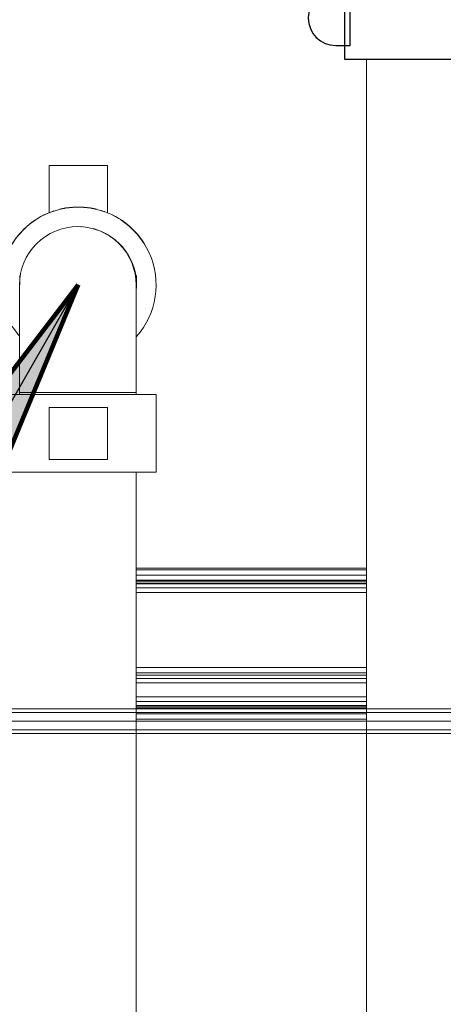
# Model space of a CAD drawing. Header units: millimetres. Extents: x 101535 to 192135, y -3968 to 17259.
# Tile 29 of 92: x 108136 to 108413, y 12615 to 13258. Entities that reach past the tile are written whole.
import ezdxf

# ---------------------------------------------------------------- set-up
doc = ezdxf.new("R2010")
doc.units = ezdxf.units.MM
for name, color, linetype, lineweight in [('A-GENM', 7, 'Continuous', 18), ('G-ANNO-DIMS', 7, 'Continuous', 30), ('P-PIPE', 7, 'Continuous', 18)]:
    doc.layers.add(name, color=color, linetype=linetype, lineweight=lineweight)

# ---------------------------------------------------------------- blocks, each defined once
blk = doc.blocks.new('Bezpośredni kształt - IR 026-25_3D1_2025_09_11-304393-Przekrój 29')
at = {"layer": 'A-GENM'}
for p, q in [((108362.71, 12900), (108212.32, 12900)), ((108212.32, 12900), (108362.71, 12900)), ((108212.32, 12900), (108362.71, 12900)), ((108212.32, 12900), (108362.71, 12900)), ((108362.71, 12898.78), (108212.32, 12898.78)), ((108212.32, 12898.78), (108362.71, 12898.78)), ((108362.71, 12898.78), (108212.32, 12898.78)), ((108212.32, 12898.78), (108362.71, 12898.78)), ((108362.71, 12895.31), (108212.32, 12895.31)), ((108362.71, 12895.31), (108212.32, 12895.31)), ((108362.71, 12895.31), (108212.32, 12895.31)), ((108212.32, 12895.31), (108362.71, 12895.31)), ((108212.32, 12892), (108362.71, 12892)), ((108362.71, 12892), (108212.32, 12892)), ((108362.71, 12892), (108212.32, 12892)), ((108362.71, 12892), (108212.32, 12892)), ((108212.32, 12891.39), (108362.71, 12891.39)), ((108212.32, 12891.39), (108362.71, 12891.39)), ((108362.71, 12891.39), (108212.32, 12891.39)), ((108362.71, 12891.39), (108212.32, 12891.39)), ((108362.71, 12890.12), (108212.32, 12890.12)), ((108362.71, 12890.12), (108212.32, 12890.12)), ((108362.71, 12890.12), (108212.32, 12890.12)), ((108362.71, 12890.12), (108212.32, 12890.12)), ((108362.71, 12889.66), (108212.32, 12889.66)), ((108212.32, 12889.66), (108362.71, 12889.66)), ((108362.71, 12889.66), (108212.32, 12889.66)), ((108362.71, 12889.66), (108212.32, 12889.66)), ((108362.71, 12887.06), (108212.32, 12887.06)), ((108362.71, 12887.06), (108212.32, 12887.06)), ((108362.71, 12887.06), (108212.32, 12887.06)), ((108362.71, 12887.06), (108212.32, 12887.06)), ((108212.32, 12884), (108362.71, 12884)), ((108362.71, 12884), (108212.32, 12884)), ((108362.71, 12884), (108212.32, 12884)), ((108362.71, 12884), (108212.32, 12884)), ((108362.71, 12884), (108212.32, 12884)), ((108362.71, 12884), (108212.32, 12884)), ((108362.71, 12884), (108212.32, 12884)), ((108362.71, 12884), (108212.32, 12884)), ((108362.71, 12835), (108212.31, 12835)), ((108212.31, 12835), (108362.71, 12835)), ((108212.31, 12831.46), (108362.71, 12831.46)), ((108362.71, 12831.46), (108212.31, 12831.46)), ((108212.31, 12831.46), (108362.71, 12831.46)), ((108362.71, 12831.46), (108212.31, 12831.46)), ((108212.31, 12830), (108362.71, 12830)), ((108212.31, 12830), (108362.71, 12830)), ((108362.71, 12830), (108212.31, 12830)), ((108362.71, 12830), (108212.31, 12830)), ((108212.31, 12827.93), (108362.71, 12827.93)), ((108362.71, 12827.93), (108212.31, 12827.93)), ((108212.31, 12827.93), (108362.71, 12827.93)), ((108362.71, 12827.93), (108212.31, 12827.93)), ((108362.71, 12825), (108212.31, 12825)), ((108212.31, 12825), (108362.71, 12825)), ((108212.31, 12825), (108362.71, 12825)), ((108362.71, 12825), (108212.31, 12825)), ((108362.71, 12816), (108212.31, 12816)), ((108212.31, 12816), (108362.71, 12816)), ((108362.71, 12816), (108212.31, 12816)), ((108362.71, 12816), (108212.31, 12816)), ((108362.71, 12816), (108212.31, 12816)), ((108362.71, 12816), (108212.31, 12816)), ((108362.71, 12816), (108212.31, 12816)), ((108362.71, 12816), (108212.31, 12816)), ((108362.71, 12812.94), (108212.31, 12812.94)), ((108362.71, 12812.94), (108212.31, 12812.94)), ((108362.71, 12812.94), (108212.31, 12812.94)), ((108362.71, 12812.94), (108212.31, 12812.94)), ((108029.92, 12808), (108714.06, 12808)), ((108714.06, 12808), (108029.92, 12808)), ((108362.71, 12810.34), (108212.31, 12810.34)), ((108362.71, 12810.34), (108212.31, 12810.34)), ((108362.71, 12810.34), (108212.31, 12810.34)), ((108362.71, 12810.34), (108212.31, 12810.34)), ((108362.71, 12809.88), (108212.31, 12809.88)), ((108362.71, 12809.88), (108212.31, 12809.88)), ((108362.71, 12809.88), (108212.31, 12809.88)), ((108362.71, 12809.88), (108212.31, 12809.88)), ((108362.71, 12808.61), (108212.31, 12808.61)), ((108212.31, 12808.61), (108362.71, 12808.61)), ((108362.71, 12808.61), (108212.31, 12808.61)), ((108362.71, 12808.61), (108212.31, 12808.61)), ((108362.71, 12808), (108212.31, 12808)), ((108362.71, 12808), (108212.31, 12808)), ((108362.71, 12808), (108212.31, 12808)), ((108362.71, 12808), (108212.31, 12808)), ((108212.31, 12808), (108362.71, 12808)), ((108212.31, 12808), (108362.71, 12808)), ((108019.59, 12800), (108708.26, 12800)), ((108708.26, 12800), (108019.59, 12800)), ((108022.62, 12805.66), (108709.82, 12805.66)), ((108709.82, 12805.66), (108022.62, 12805.66)), ((108037.22, 12805.66), (108718.85, 12805.66)), ((108718.85, 12805.66), (108037.22, 12805.66)), ((108040.24, 12800), (108720.84, 12800)), ((108720.84, 12800), (108040.24, 12800)), ((108362.71, 12805.66), (108212.31, 12805.66)), ((108362.71, 12805.66), (108212.31, 12805.66)), ((108362.71, 12805.66), (108212.31, 12805.66)), ((108362.71, 12805.66), (108212.31, 12805.66)), ((108212.31, 12804.69), (108362.71, 12804.69)), ((108362.71, 12804.69), (108212.31, 12804.69)), ((108362.71, 12804.69), (108212.31, 12804.69)), ((108362.71, 12804.69), (108212.31, 12804.69)), ((108362.71, 12801.22), (108212.31, 12801.22)), ((108362.71, 12801.22), (108212.31, 12801.22)), ((108362.71, 12801.22), (108212.31, 12801.22)), ((108362.71, 12801.22), (108212.31, 12801.22)), ((108362.71, 12800), (108212.31, 12800)), ((108362.71, 12800), (108212.31, 12800)), ((108362.71, 12800), (108212.31, 12800)), ((108362.71, 12800), (108212.31, 12800)), ((108362.71, 12800), (108212.31, 12800)), ((108362.71, 12800), (108212.31, 12800)), ((108362.71, 12800), (108212.31, 12800)), ((108362.71, 12800), (108212.31, 12800)), ((108022.62, 12794.34), (108709.82, 12794.34)), ((108709.82, 12794.34), (108022.62, 12794.34)), ((108037.22, 12794.34), (108718.85, 12794.34)), ((108718.85, 12794.34), (108037.22, 12794.34)), ((108362.71, 12794.34), (108212.31, 12794.34)), ((108362.71, 12794.34), (108212.31, 12794.34)), ((108362.71, 12794.34), (108212.31, 12794.34)), ((108362.71, 12794.34), (108212.31, 12794.34)), ((108714.06, 12792), (108029.92, 12792)), ((108029.92, 12792), (108714.06, 12792)), ((108362.71, 12792), (108212.31, 12792)), ((108362.71, 12792), (108212.31, 12792))]:
    blk.add_line(p, q, dxfattribs=at)
blk = doc.blocks.new('Bezpośredni kształt - CONCRETE_SLAB-304394-Przekrój 29')
blk.add_blockref('Bezpośredni kształt - IR 026-25_3D1_2025_09_11-304393-Przekrój 29', (0, 0))
blk = doc.blocks.new('IR 026-25_3D1_2025_09_11_ifc-1-Przekrój 29')
at = {"layer": 'A-GENM', "lineweight": 18}
blk.add_blockref('Bezpośredni kształt - CONCRETE_SLAB-304394-Przekrój 29', (0, 0), dxfattribs=at)
blk = doc.blocks.new('Victaulic-EU-FP-FireLock EZ Rigid Coupling Style 009N1 - Standard-V24-Przekrój 29')
at = {"layer": 'P-PIPE', "color": 30, "lineweight": 25, "true_color": 0xff8000}
for p, q in [((108272.67, 13465.56), (108272.67, 13456.1)), ((108308.73, 13456.1), (108308.73, 13465.56)), ((108317.75, 13459.85), (108263.65, 13459.85)), ((108263.65, 13459.85), (108263.65, 13316.85)), ((108272.67, 13456.1), (108308.73, 13456.1)), ((108317.75, 13316.85), (108317.75, 13459.85)), ((108263.65, 13316.85), (108317.75, 13316.85)), ((108308.73, 13320.6), (108272.67, 13320.6)), ((108272.67, 13320.6), (108272.67, 13311.13)), ((108308.73, 13311.13), (108308.73, 13320.6))]:
    blk.add_line(p, q, dxfattribs=at)
for centre, start, end in [((108290.7, 13465.56), 0, 180), ((108290.7, 13311.13), 180, 360)]:
    blk.add_arc(centre, 18.03, start, end, dxfattribs=at)
blk = doc.blocks.new('Elbow - Grooved - Standard-2264563-Przekrój 29')
at = {"layer": 'P-PIPE', "color": 5, "true_color": 0x0000ff}
for p, q in [((108187.25, 13120.68), (108187.27, 13120.67)), ((108136.18, 13084.86), (108136.18, 13084.81)), ((108212.38, 13084.81), (108212.38, 13084.86)), ((108136.18, 13014.56), (108136.18, 13013.75)), ((108174.28, 13014.56), (108136.18, 13014.56)), ((108136.18, 13014.56), (108174.28, 13014.56)), ((108212.38, 13014.56), (108174.28, 13014.56)), ((108174.28, 13014.56), (108212.38, 13014.56)), ((108212.38, 13013.75), (108212.38, 13014.56))]:
    blk.add_line(p, q, dxfattribs=at)
at = {"layer": 'P-PIPE', "color": 5, "true_color": 0x0000ff, "flags": 128}
for points in [[(108136.18, 13084.81), (108136.18, 13084.75), (108136.18, 13084.57), (108136.18, 13084.28), (108136.18, 13083.89), (108136.18, 13083.38), (108136.18, 13082.76), (108136.18, 13082.03), (108136.18, 13081.2), (108136.18, 13080.25), (108136.18, 13079.21), (108136.18, 13078.06), (108136.18, 13076.8), (108136.18, 13075.45), (108136.18, 13074), (108136.18, 13072.46), (108136.18, 13070.82), (108136.18, 13069.09), (108136.18, 13067.28), (108136.18, 13065.38), (108136.18, 13063.4), (108136.18, 13061.34), (108136.18, 13059.21), (108136.18, 13057.01), (108136.18, 13054.73), (108136.18, 13052.4), (108136.18, 13050), (108136.18, 13047.55), (108136.18, 13045.04), (108136.18, 13042.49), (108136.18, 13039.89), (108136.18, 13037.24), (108136.18, 13034.57), (108136.18, 13031.86), (108136.18, 13029.12), (108136.18, 13026.36), (108136.18, 13023.58), (108136.18, 13020.79), (108136.18, 13017.99), (108136.18, 13015.18), (108136.18, 13014.56)], [(108212.38, 13014.56), (108212.38, 13017.37), (108212.38, 13020.18), (108212.38, 13022.97), (108212.38, 13025.75), (108212.38, 13028.52), (108212.38, 13031.26), (108212.38, 13033.98), (108212.38, 13036.66), (108212.38, 13039.31), (108212.38, 13041.92), (108212.38, 13044.48), (108212.38, 13047), (108212.38, 13049.47), (108212.38, 13051.88), (108212.38, 13054.23), (108212.38, 13056.51), (108212.38, 13058.73), (108212.38, 13060.88), (108212.38, 13062.96), (108212.38, 13064.95), (108212.38, 13066.87), (108212.38, 13068.7), (108212.38, 13070.45), (108212.38, 13072.11), (108212.38, 13073.67), (108212.38, 13075.14), (108212.38, 13076.52), (108212.38, 13077.79), (108212.38, 13078.96), (108212.38, 13080.03), (108212.38, 13081), (108212.38, 13081.86), (108212.38, 13082.61), (108212.38, 13083.25), (108212.38, 13083.78), (108212.38, 13084.21), (108212.38, 13084.52), (108212.38, 13084.72), (108212.38, 13084.8), (108212.38, 13084.81)]]:
    blk.add_lwpolyline(points, dxfattribs=at)
at = {"layer": 'P-PIPE', "color": 5, "true_color": 0x0000ff}
for centre, start_param, end_param in [((108174.28, 13084.81), 1.570796, 2.356194), ((108174.28, 13084.81), 1.570796, 2.356194), ((108174.28, 13084.81), 0.79101, 1.570796), ((108174.28, 13084.81), 0.79101, 1.570796), ((108174.28, 13084.86), 1.067282, 1.074449), ((108174.28, 13084.86), 0.961696, 0.963764), ((108174.28, 13084.81), 2.360177, 3.141593), ((108174.28, 13084.81), 2.360177, 3.141593), ((108174.28, 13084.86), 0.848595, 0.863569), ((108174.28, 13084.86), 0.785398, 0.79101), ((108174.28, 13084.81), 0, 0.785398), ((108174.28, 13084.81), 0, 0.785398)]:
    blk.add_ellipse(centre, major_axis=(38.1, 0), ratio=0.999998, start_param=start_param, end_param=end_param, dxfattribs=at)
blk = doc.blocks.new('Victaulic-EU-FP-FireLock EZ Rigid Coupling Style 009N1 - Standard-V34-Przekrój 29')
at = {"layer": 'P-PIPE', "color": 5, "true_color": 0x0000ff}
for p, q in [((108123.76, 13013.29), (108123.76, 12962.49)), ((108174.56, 13013.29), (108123.76, 13013.29)), ((108225.36, 13013.29), (108174.56, 13013.29)), ((108225.36, 12962.49), (108225.36, 13013.29)), ((108193.61, 13004.83), (108155.51, 13004.83)), ((108155.51, 13004.83), (108155.51, 12970.96)), ((108193.61, 12970.96), (108193.61, 13004.83)), ((108155.51, 12970.96), (108193.61, 12970.96)), ((108123.76, 12962.49), (108174.56, 12962.49)), ((108174.56, 12962.49), (108225.36, 12962.49))]:
    blk.add_line(p, q, dxfattribs=at)
blk = doc.blocks.new('Victaulic-EU-FP-FireLock EZ Rigid Coupling Style 009N1 - Standard-V46-Przekrój 29')
at = {"layer": 'P-PIPE', "color": 5, "true_color": 0x0000ff}
for p, q in [((108193.61, 13162.71), (108155.51, 13162.71)), ((108155.51, 13162.71), (108155.51, 13145.74)), ((108193.61, 13145.74), (108193.61, 13162.71)), ((108155.51, 13131.92), (108155.51, 13145.74)), ((108193.61, 13145.74), (108193.61, 13131.92)), ((108123.76, 13084.91), (108123.76, 13084.81)), ((108225.36, 13084.81), (108225.36, 13084.91))]:
    blk.add_line(p, q, dxfattribs=at)
for centre, major_axis, start_param, end_param in [((108174.56, 13084.81), (50.8, 0), 1.570796, 3.847249), ((108174.56, 13084.83), (50.8, 0), 1.570796, 1.807769), ((108174.56, 13084.91), (50.8, 0), 1.618613, 1.795099), ((108174.56, 13084.83), (50.8, 0), 1.333824, 1.570796), ((108174.56, 13084.81), (50.8, 0), 5.559369, 7.853982), ((108174.56, 13084.91), (50.8, 0), 1.346494, 1.522979), ((108174.56, 13084.91), (50.8, 0), 1.888996, 2.617994), ((108174.56, 13084.83), (50.8, 0), 1.87527, 1.955193), ((108174.56, 13084.83), (50.8, 0), 1.1864, 1.271248), ((108174.56, 13084.91), (50.8, 0), 0.523599, 1.252597), ((108174.56, 13084.81), (38.1, 0), 1.512579, 1.525268), ((108174.56, 13084.81), (38.1, 0), 6.226721, 7.592182)]:
    blk.add_ellipse(centre, major_axis=major_axis, ratio=0.999998, start_param=start_param, end_param=end_param, dxfattribs=at)

msp = doc.modelspace()

# ---------------------------------------------------------------- block references
at = {"lineweight": 5}
msp.add_blockref('IR 026-25_3D1_2025_09_11_ifc-1-Przekrój 29', (0, 0), dxfattribs=at)

# ---------------------------------------------------------------- next in the draw order: hatches: boundary and pattern name
at = {"layer": 'G-ANNO-DIMS', "lineweight": 120}
msp.add_hatch(color=256, dxfattribs=at).paths.add_polyline_path([(108174.56, 13084.81), (108077.08, 12957.78), (108113.28, 12936.88)])

# ---------------------------------------------------------------- next in the draw order: linework, layer by layer
at = {"layer": 'G-ANNO-DIMS'}
msp.add_line((108174.56, 13084.81), (107844.09, 12512.42), dxfattribs=at)
at = {"layer": 'G-ANNO-DIMS', "lineweight": 120}
for p, q in [((108174.56, 13084.81), (108077.08, 12957.78)), ((108113.28, 12936.88), (108174.56, 13084.81))]:
    msp.add_line(p, q, dxfattribs=at)
at = {"layer": 'P-PIPE', "color": 30, "true_color": 0xff8000}
msp.add_line((108362.71, 13231.62), (108362.71, 7415.14), dxfattribs=at)
at = {"layer": 'P-PIPE', "color": 5, "true_color": 0x0000ff}
for p, q in [((108136.51, 13090.91), (108136.51, 13084.92)), ((108212.61, 13084.92), (108212.61, 13090.91)), ((108212.33, 7419.08), (108212.33, 12962.49))]:
    msp.add_line(p, q, dxfattribs=at)
msp.add_ellipse((108174.56, 13084.92), major_axis=(38.05, 0), ratio=0.999998, start_param=6.236743, end_param=6.283185, dxfattribs=at)

# ---------------------------------------------------------------- next in the draw order: block references
at = {"layer": 'P-PIPE', "color": 30, "lineweight": 25, "true_color": 0xff8000, "rotation": 90}
msp.add_blockref('Victaulic-EU-FP-FireLock EZ Rigid Coupling Style 009N1 - Standard-V24-Przekrój 29', (121808.21, -95031.51), dxfattribs=at)
at = {"layer": 'P-PIPE', "color": 5, "true_color": 0x0000ff}
for name in ['Victaulic-EU-FP-FireLock EZ Rigid Coupling Style 009N1 - Standard-V46-Przekrój 29', 'Elbow - Grooved - Standard-2264563-Przekrój 29', 'Victaulic-EU-FP-FireLock EZ Rigid Coupling Style 009N1 - Standard-V34-Przekrój 29']:
    msp.add_blockref(name, (0, 0), dxfattribs=at)

doc.saveas('drawing.dxf')
